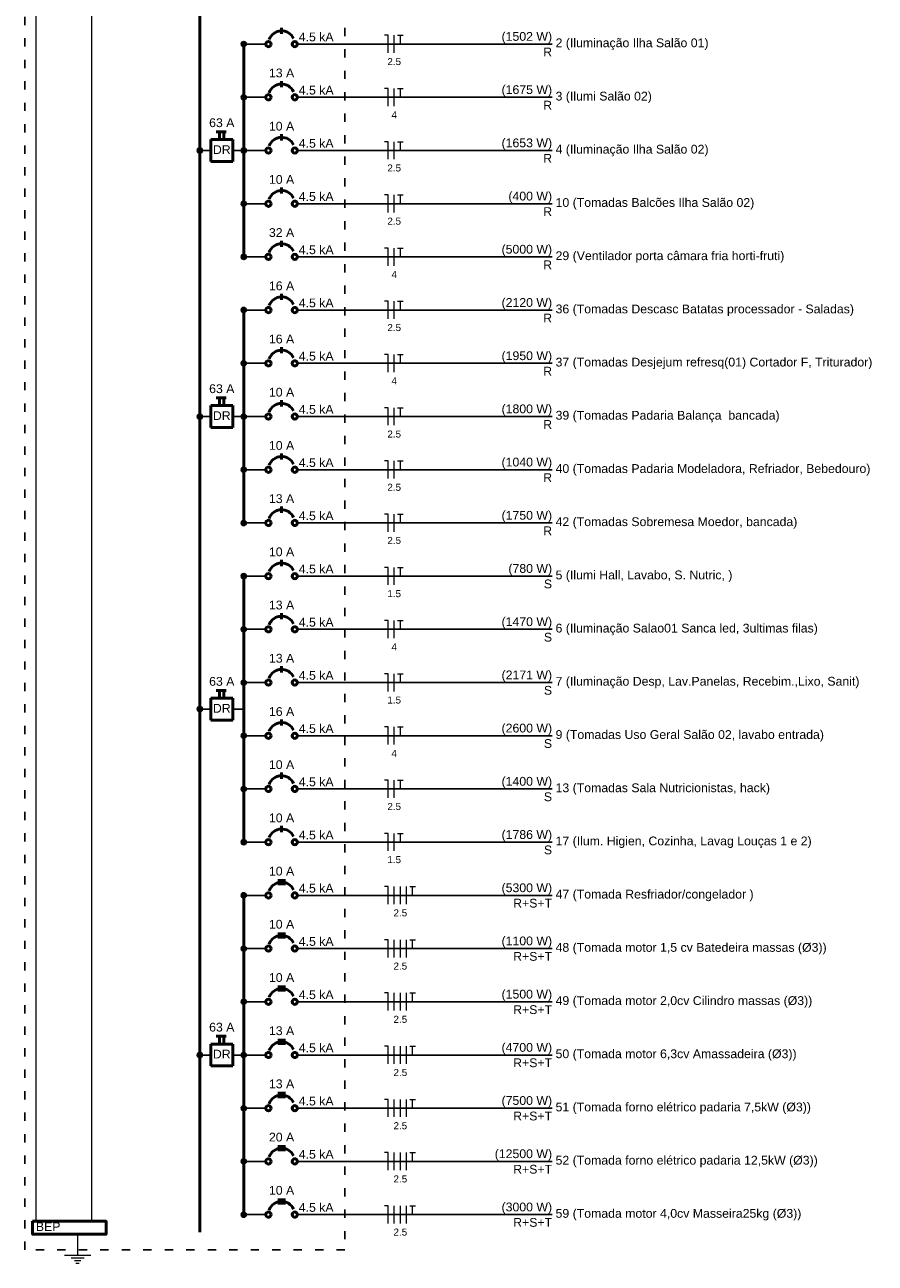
# Model space of a CAD drawing. Header units: millimetres. Extents: x 7 to 269, y 1 to 169.
# Tile 111 of 115: x 167 to 177, y 7 to 22. Entities that reach past the tile are written whole.
import ezdxf

# ---------------------------------------------------------------- set-up
doc = ezdxf.new("R2010")
doc.units = ezdxf.units.MM
doc.header["$MEASUREMENT"] = 0
doc.linetypes.add('DOT2', pattern=[3.175, 0, -3.175])
for name, color, linetype, lineweight in [('Fiação - Marco Polo', 3, 'Continuous', 9), ('Layout 01 - Marco Polo', 152, 'Continuous', 25), ('Layout-02 - Marco Polo', 243, 'Continuous', 50), ('Projeção - Marco Polo', 50, 'Continuous', 25), ('Textos - Marco Polo', 143, 'Continuous', 25)]:
    doc.layers.add(name, color=color, linetype=linetype, lineweight=lineweight)
doc.styles.add('Arial', font='arial.ttf')

msp = doc.modelspace()

# ---------------------------------------------------------------- linework, layer by layer
at = {"layer": 'Fiação - Marco Polo', "ltscale": 0.5}
for p, q in [((168.045, 54.34), (168.045, 7.785)), ((167.373, 34.568), (167.373, 7.785))]:
    msp.add_line(p, q, dxfattribs=at)
at = {"layer": 'Fiação - Marco Polo', "linetype": 'Continuous'}
for p, q in [((171.615, 22.066), (171.572, 22.066)), ((171.615, 21.854), (171.615, 22.066)), ((171.689, 21.854), (171.689, 22.066)), ((171.729, 22.066), (171.797, 22.066)), ((171.763, 21.96), (171.763, 22.066)), ((171.615, 21.425), (171.572, 21.425)), ((171.615, 21.214), (171.615, 21.425)), ((171.689, 21.214), (171.689, 21.425)), ((171.729, 21.425), (171.797, 21.425)), ((171.763, 21.32), (171.763, 21.425)), ((171.615, 20.785), (171.572, 20.785)), ((171.615, 20.573), (171.615, 20.785)), ((171.689, 20.573), (171.689, 20.785)), ((171.729, 20.785), (171.797, 20.785)), ((171.763, 20.679), (171.763, 20.785)), ((171.615, 20.144), (171.572, 20.144)), ((171.615, 19.932), (171.615, 20.144)), ((171.689, 19.932), (171.689, 20.144)), ((171.729, 20.144), (171.797, 20.144)), ((171.763, 20.038), (171.763, 20.144)), ((171.615, 19.503), (171.572, 19.503)), ((171.615, 19.292), (171.615, 19.503)), ((171.689, 19.292), (171.689, 19.503)), ((171.729, 19.503), (171.797, 19.503)), ((171.763, 19.398), (171.763, 19.503)), ((171.615, 18.863), (171.572, 18.863)), ((171.615, 18.651), (171.615, 18.863)), ((171.689, 18.651), (171.689, 18.863)), ((171.729, 18.863), (171.797, 18.863)), ((171.763, 18.757), (171.763, 18.863)), ((171.615, 18.222), (171.572, 18.222)), ((171.615, 18.01), (171.615, 18.222)), ((171.689, 18.01), (171.689, 18.222)), ((171.729, 18.222), (171.797, 18.222)), ((171.763, 18.116), (171.763, 18.222)), ((171.615, 17.581), (171.572, 17.581)), ((171.615, 17.37), (171.615, 17.581)), ((171.689, 17.37), (171.689, 17.581)), ((171.729, 17.581), (171.797, 17.581)), ((171.763, 17.475), (171.763, 17.581)), ((171.615, 16.941), (171.572, 16.941)), ((171.615, 16.729), (171.615, 16.941)), ((171.689, 16.729), (171.689, 16.941)), ((171.729, 16.941), (171.797, 16.941)), ((171.763, 16.835), (171.763, 16.941)), ((171.615, 16.3), (171.572, 16.3)), ((171.615, 16.088), (171.615, 16.3)), ((171.689, 16.088), (171.689, 16.3)), ((171.729, 16.3), (171.797, 16.3)), ((171.763, 16.194), (171.763, 16.3)), ((171.615, 15.659), (171.572, 15.659)), ((171.615, 15.447), (171.615, 15.659)), ((171.689, 15.447), (171.689, 15.659)), ((171.729, 15.659), (171.797, 15.659)), ((171.763, 15.553), (171.763, 15.659)), ((171.615, 15.019), (171.572, 15.019)), ((171.615, 14.807), (171.615, 15.019)), ((171.689, 14.807), (171.689, 15.019)), ((171.729, 15.019), (171.797, 15.019)), ((171.763, 14.913), (171.763, 15.019)), ((171.615, 14.378), (171.572, 14.378)), ((171.615, 14.166), (171.615, 14.378)), ((171.689, 14.166), (171.689, 14.378)), ((171.729, 14.378), (171.797, 14.378)), ((171.763, 14.272), (171.763, 14.378)), ((171.615, 13.737), (171.572, 13.737)), ((171.615, 13.525), (171.615, 13.737)), ((171.689, 13.525), (171.689, 13.737)), ((171.729, 13.737), (171.797, 13.737)), ((171.763, 13.631), (171.763, 13.737)), ((171.615, 13.096), (171.572, 13.096)), ((171.615, 12.885), (171.615, 13.096)), ((171.689, 12.885), (171.689, 13.096)), ((171.729, 13.096), (171.797, 13.096)), ((171.763, 12.991), (171.763, 13.096)), ((171.615, 12.456), (171.572, 12.456)), ((171.615, 12.244), (171.615, 12.456)), ((171.689, 12.244), (171.689, 12.456)), ((171.729, 12.456), (171.797, 12.456)), ((171.763, 12.35), (171.763, 12.456)), ((171.615, 11.815), (171.572, 11.815)), ((171.615, 11.603), (171.615, 11.815)), ((171.689, 11.603), (171.689, 11.815)), ((171.763, 11.603), (171.763, 11.815)), ((171.837, 11.603), (171.837, 11.815)), ((171.877, 11.815), (171.945, 11.815)), ((171.911, 11.709), (171.911, 11.815)), ((171.615, 11.174), (171.572, 11.174)), ((171.615, 10.963), (171.615, 11.174)), ((171.689, 10.963), (171.689, 11.174)), ((171.763, 10.963), (171.763, 11.174)), ((171.837, 10.963), (171.837, 11.174)), ((171.877, 11.174), (171.945, 11.174)), ((171.911, 11.069), (171.911, 11.174)), ((171.615, 10.534), (171.572, 10.534)), ((171.615, 10.322), (171.615, 10.534)), ((171.689, 10.322), (171.689, 10.534)), ((171.763, 10.322), (171.763, 10.534)), ((171.837, 10.322), (171.837, 10.534)), ((171.877, 10.534), (171.945, 10.534)), ((171.911, 10.428), (171.911, 10.534)), ((171.615, 9.893), (171.572, 9.893)), ((171.615, 9.681), (171.615, 9.893)), ((171.689, 9.681), (171.689, 9.893)), ((171.763, 9.681), (171.763, 9.893)), ((171.837, 9.681), (171.837, 9.893)), ((171.877, 9.893), (171.945, 9.893)), ((171.911, 9.787), (171.911, 9.893)), ((171.615, 9.252), (171.572, 9.252)), ((171.615, 9.041), (171.615, 9.252)), ((171.689, 9.041), (171.689, 9.252)), ((171.763, 9.041), (171.763, 9.252)), ((171.837, 9.041), (171.837, 9.252)), ((171.877, 9.252), (171.945, 9.252)), ((171.911, 9.146), (171.911, 9.252)), ((171.615, 8.612), (171.572, 8.612)), ((171.615, 8.4), (171.615, 8.612)), ((171.689, 8.4), (171.689, 8.612)), ((171.763, 8.4), (171.763, 8.612)), ((171.837, 8.4), (171.837, 8.612)), ((171.877, 8.612), (171.945, 8.612)), ((171.911, 8.506), (171.911, 8.612)), ((171.615, 7.971), (171.572, 7.971)), ((171.615, 7.759), (171.615, 7.971)), ((171.689, 7.759), (171.689, 7.971)), ((171.763, 7.759), (171.763, 7.971)), ((171.837, 7.759), (171.837, 7.971)), ((171.877, 7.971), (171.945, 7.971)), ((171.911, 7.865), (171.911, 7.971)), ((167.877, 7.629), (167.877, 7.375)), ((167.718, 7.375), (168.036, 7.375)), ((167.798, 7.343), (167.957, 7.343)), ((167.838, 7.311), (167.917, 7.311)), ((167.857, 7.28), (167.897, 7.28))]:
    msp.add_line(p, q, dxfattribs=at)
at = {"layer": 'Layout 01 - Marco Polo', "linetype": 'Continuous'}
for p, q in [((169.91, 21.96), (170.143, 21.96)), ((170.524, 21.96), (173.59, 21.96)), ((169.91, 21.32), (170.143, 21.32)), ((170.524, 21.32), (173.59, 21.32)), ((169.381, 20.679), (169.481, 20.679)), ((169.745, 20.679), (169.892, 20.679)), ((169.91, 20.679), (170.143, 20.679)), ((170.524, 20.679), (173.59, 20.679)), ((169.91, 20.038), (170.143, 20.038)), ((170.524, 20.038), (173.59, 20.038)), ((169.91, 19.398), (170.143, 19.398)), ((170.524, 19.398), (173.59, 19.398)), ((169.91, 18.757), (170.143, 18.757)), ((170.524, 18.757), (173.59, 18.757)), ((169.91, 18.116), (170.143, 18.116)), ((170.524, 18.116), (173.59, 18.116)), ((169.381, 17.475), (169.481, 17.475)), ((169.745, 17.475), (169.892, 17.475)), ((169.91, 17.475), (170.143, 17.475)), ((170.524, 17.475), (173.59, 17.475)), ((169.91, 16.835), (170.143, 16.835)), ((170.524, 16.835), (173.59, 16.835)), ((169.91, 16.194), (170.143, 16.194)), ((170.524, 16.194), (173.59, 16.194)), ((169.91, 15.553), (170.143, 15.553)), ((170.524, 15.553), (173.59, 15.553)), ((169.91, 14.913), (170.143, 14.913)), ((170.524, 14.913), (173.59, 14.913)), ((169.91, 14.272), (170.143, 14.272)), ((170.524, 14.272), (173.59, 14.272)), ((169.381, 13.952), (169.481, 13.952)), ((169.745, 13.952), (169.892, 13.952)), ((169.91, 13.631), (170.143, 13.631)), ((170.524, 13.631), (173.59, 13.631)), ((169.91, 12.991), (170.143, 12.991)), ((170.524, 12.991), (173.59, 12.991)), ((169.91, 12.35), (170.143, 12.35)), ((170.524, 12.35), (173.59, 12.35)), ((169.91, 11.709), (170.143, 11.709)), ((170.524, 11.709), (173.59, 11.709)), ((169.91, 11.069), (170.143, 11.069)), ((170.524, 11.069), (173.59, 11.069)), ((169.91, 10.428), (170.143, 10.428)), ((170.524, 10.428), (173.59, 10.428)), ((169.381, 9.787), (169.481, 9.787)), ((169.745, 9.787), (169.892, 9.787)), ((169.91, 9.787), (170.143, 9.787)), ((170.524, 9.787), (173.59, 9.787)), ((169.91, 9.146), (170.143, 9.146)), ((170.524, 9.146), (173.59, 9.146)), ((169.91, 8.506), (170.143, 8.506)), ((170.524, 8.506), (173.59, 8.506)), ((169.91, 7.865), (170.143, 7.865)), ((170.524, 7.865), (173.59, 7.865))]:
    msp.add_line(p, q, dxfattribs=at)
at = {"layer": 'Layout 01 - Marco Polo', "linetype": 'Continuous', "const_width": 0.0318}
for points in [[(169.894, 21.96, 1), (169.862, 21.96, 1)], [(169.894, 21.32, 1), (169.862, 21.32, 1)], [(169.364, 20.679, 1), (169.333, 20.679, 1)], [(169.894, 20.679, 1), (169.862, 20.679, 1)], [(169.894, 20.038, 1), (169.862, 20.038, 1)], [(169.894, 19.398, 1), (169.862, 19.398, 1)], [(169.894, 18.757, 1), (169.862, 18.757, 1)], [(169.894, 18.116, 1), (169.862, 18.116, 1)], [(169.364, 17.475, 1), (169.333, 17.475, 1)], [(169.894, 17.475, 1), (169.862, 17.475, 1)], [(169.894, 16.835, 1), (169.862, 16.835, 1)], [(169.894, 16.194, 1), (169.862, 16.194, 1)], [(169.894, 15.553, 1), (169.862, 15.553, 1)], [(169.894, 14.913, 1), (169.862, 14.913, 1)], [(169.894, 14.272, 1), (169.862, 14.272, 1)], [(169.364, 13.952, 1), (169.333, 13.952, 1)], [(169.894, 13.631, 1), (169.862, 13.631, 1)], [(169.894, 12.991, 1), (169.862, 12.991, 1)], [(169.894, 12.35, 1), (169.862, 12.35, 1)], [(169.894, 11.709, 1), (169.862, 11.709, 1)], [(169.894, 11.069, 1), (169.862, 11.069, 1)], [(169.894, 10.428, 1), (169.862, 10.428, 1)], [(169.364, 9.787, 1), (169.333, 9.787, 1)], [(169.894, 9.787, 1), (169.862, 9.787, 1)], [(169.894, 9.146, 1), (169.862, 9.146, 1)], [(169.894, 8.506, 1), (169.862, 8.506, 1)], [(169.894, 7.865, 1), (169.862, 7.865, 1)]]:
    msp.add_lwpolyline(points, format="xyb", close=True, dxfattribs=at)
at = {"layer": 'Layout 01 - Marco Polo', "linetype": 'Continuous'}
for centre in [(169.878, 21.96), (169.878, 21.32), (169.349, 20.679), (169.878, 20.679), (169.878, 20.038), (169.878, 19.398), (169.878, 18.757), (169.878, 18.116), (169.349, 17.475), (169.878, 17.475), (169.878, 16.835), (169.878, 16.194), (169.878, 15.553), (169.878, 14.913), (169.878, 14.272), (169.349, 13.952), (169.878, 13.631), (169.878, 12.991), (169.878, 12.35), (169.878, 11.709), (169.878, 11.069), (169.878, 10.428), (169.349, 9.787), (169.878, 9.787), (169.878, 9.146), (169.878, 8.506), (169.878, 7.865)]:
    msp.add_circle(centre, 0.0318, dxfattribs=at)
at = {"layer": 'Layout-02 - Marco Polo', "linetype": 'Continuous'}
for p, q in [((169.349, 54.4), (169.349, 7.653)), ((170.333, 22.082), (170.333, 22.156)), ((169.878, 19.398), (169.878, 21.96)), ((170.333, 21.441), (170.333, 21.515)), ((169.547, 20.904), (169.666, 20.904)), ((169.587, 20.811), (169.587, 20.904)), ((169.639, 20.811), (169.639, 20.904)), ((169.481, 20.811), (169.481, 20.547)), ((169.745, 20.811), (169.481, 20.811)), ((169.745, 20.811), (169.745, 20.547)), ((170.333, 20.801), (170.333, 20.875)), ((169.745, 20.547), (169.481, 20.547)), ((170.333, 20.16), (170.333, 20.234)), ((170.333, 19.519), (170.333, 19.593)), ((170.333, 18.879), (170.333, 18.953)), ((169.878, 16.194), (169.878, 18.757)), ((170.333, 18.238), (170.333, 18.312)), ((169.481, 17.608), (169.481, 17.343)), ((169.745, 17.608), (169.481, 17.608)), ((169.547, 17.7), (169.666, 17.7)), ((169.587, 17.608), (169.587, 17.7)), ((169.639, 17.608), (169.639, 17.7)), ((169.745, 17.608), (169.745, 17.343)), ((170.333, 17.597), (170.333, 17.671)), ((169.745, 17.343), (169.481, 17.343)), ((170.333, 16.956), (170.333, 17.031)), ((170.333, 16.316), (170.333, 16.39)), ((170.333, 15.675), (170.333, 15.749)), ((169.878, 12.35), (169.878, 15.553)), ((170.333, 15.034), (170.333, 15.109)), ((170.333, 14.394), (170.333, 14.468)), ((169.547, 14.177), (169.666, 14.177)), ((169.587, 14.084), (169.587, 14.177)), ((169.639, 14.084), (169.639, 14.177)), ((169.481, 14.084), (169.481, 13.819)), ((169.745, 14.084), (169.481, 14.084)), ((169.745, 14.084), (169.745, 13.819)), ((169.745, 13.819), (169.481, 13.819)), ((170.333, 13.753), (170.333, 13.827)), ((170.333, 13.112), (170.333, 13.187)), ((170.333, 12.472), (170.333, 12.546)), ((170.302, 11.831), (170.302, 11.905)), ((170.333, 11.831), (170.333, 11.905)), ((170.365, 11.831), (170.365, 11.905)), ((169.878, 7.865), (169.878, 11.709)), ((170.302, 11.19), (170.302, 11.264)), ((170.333, 11.19), (170.333, 11.264)), ((170.365, 11.19), (170.365, 11.264)), ((170.302, 10.55), (170.302, 10.624)), ((170.333, 10.55), (170.333, 10.624)), ((170.365, 10.55), (170.365, 10.624)), ((169.547, 10.012), (169.666, 10.012)), ((169.587, 9.919), (169.587, 10.012)), ((169.639, 9.919), (169.639, 10.012)), ((169.481, 9.919), (169.481, 9.655)), ((169.745, 9.919), (169.481, 9.919)), ((169.745, 9.919), (169.745, 9.655)), ((170.302, 9.909), (170.302, 9.983)), ((170.333, 9.909), (170.333, 9.983)), ((170.365, 9.909), (170.365, 9.983)), ((169.745, 9.655), (169.481, 9.655)), ((170.302, 9.268), (170.302, 9.342)), ((170.333, 9.268), (170.333, 9.342)), ((170.365, 9.268), (170.365, 9.342)), ((170.302, 8.628), (170.302, 8.702)), ((170.333, 8.628), (170.333, 8.702)), ((170.365, 8.628), (170.365, 8.702)), ((170.302, 7.987), (170.302, 8.061)), ((170.333, 7.987), (170.333, 8.061)), ((170.365, 7.987), (170.365, 8.061))]:
    msp.add_line(p, q, dxfattribs=at)
at = {"layer": 'Layout-02 - Marco Polo', "ltscale": 0.5}
msp.add_lwpolyline([(167.336, 7.785), (168.221, 7.785), (168.221, 7.629), (167.336, 7.629)], close=True, dxfattribs=at)
at = {"layer": 'Layout-02 - Marco Polo', "linetype": 'Continuous'}
for centre in [(170.174, 21.96), (170.492, 21.96), (170.174, 21.32), (170.492, 21.32), (170.174, 20.679), (170.492, 20.679), (170.174, 20.038), (170.492, 20.038), (170.174, 19.398), (170.492, 19.398), (170.174, 18.757), (170.492, 18.757), (170.174, 18.116), (170.492, 18.116), (170.174, 17.475), (170.492, 17.475), (170.174, 16.835), (170.492, 16.835), (170.174, 16.194), (170.492, 16.194), (170.174, 15.553), (170.492, 15.553), (170.174, 14.913), (170.492, 14.913), (170.174, 14.272), (170.492, 14.272), (170.174, 13.631), (170.492, 13.631), (170.174, 12.991), (170.492, 12.991), (170.174, 12.35), (170.492, 12.35), (170.174, 11.709), (170.492, 11.709), (170.174, 11.069), (170.492, 11.069), (170.174, 10.428), (170.492, 10.428), (170.174, 9.787), (170.492, 9.787), (170.174, 9.146), (170.492, 9.146), (170.174, 8.506), (170.492, 8.506), (170.174, 7.865), (170.492, 7.865)]:
    msp.add_circle(centre, 0.0318, dxfattribs=at)
for centre in [(170.333, 21.96), (170.333, 21.32), (170.333, 20.679), (170.333, 20.038), (170.333, 19.398), (170.333, 18.757), (170.333, 18.116), (170.333, 17.475), (170.333, 16.835), (170.333, 16.194), (170.333, 15.553), (170.333, 14.913), (170.333, 14.272), (170.333, 13.631), (170.333, 12.991), (170.333, 12.35), (170.333, 11.709), (170.333, 11.069), (170.333, 10.428), (170.333, 9.787), (170.333, 9.146), (170.333, 8.506), (170.333, 7.865)]:
    msp.add_arc(centre, 0.159, 25, 160, dxfattribs=at)
at = {"layer": 'Projeção - Marco Polo', "linetype": 'DOT2', "ltscale": 0.05}
msp.add_lwpolyline([(167.241, 7.441), (167.241, 54.76), (171.096, 54.76), (171.096, 7.441), (167.241, 7.441)], close=True, dxfattribs=at)

# ---------------------------------------------------------------- texts
at = {"layer": 'Layout-02 - Marco Polo', "char_height": 0.1059, "width": 0.25416, "attachment_point": 8, "line_spacing_factor": 0.798, "style": 'Arial'}
for insert in [(169.613, 20.636), (169.613, 17.433), (169.613, 13.909), (169.613, 9.745)]:
    msp.add_mtext('DR', dxfattribs=dict(at, insert=insert))
at = {"layer": 'Textos - Marco Polo', "style": 'Arial'}
msp.add_text('BEP', height=0.1059, dxfattribs=at).set_placement((167.375, 7.667))
at = {"layer": 'Textos - Marco Polo', "line_spacing_factor": 0.798, "style": 'Arial'}
for s, insert, char_height, width, attachment_point in [('4.5 kA', (170.54, 21.992), 0.1059, 0.76248, 7), ('(1502 W)', (173.59, 21.968), 0.1059, 1.01664, 9), ('R', (173.59, 21.812), 0.106, 0.12708, 9), ('2 (Iluminação Ilha Salão 01)', (173.632, 21.89), 0.1059, 3.55824, 7), ('2.5', (171.689, 21.706), 0.0847, 0.30499, 8), ('13 A', (170.333, 21.558), 0.1059, 0.50832, 8), ('4.5 kA', (170.54, 21.351), 0.1059, 0.76248, 7), ('(1675 W)', (173.59, 21.327), 0.1059, 1.01664, 9), ('3 (Ilumi Salão 02)', (173.632, 21.249), 0.1059, 2.28744, 7), ('R', (173.59, 21.171), 0.106, 0.12708, 9), ('63 A', (169.613, 20.959), 0.1059, 0.50832, 8), ('10 A', (170.333, 20.917), 0.1059, 0.50832, 8), ('4', (171.689, 21.065), 0.0847, 0.10166, 8), ('4.5 kA', (170.54, 20.711), 0.1059, 0.76248, 7), ('(1653 W)', (173.59, 20.686), 0.1059, 1.01664, 9), ('4 (Iluminação Ilha Salão 02)', (173.632, 20.609), 0.1059, 3.55824, 7), ('R', (173.59, 20.531), 0.106, 0.12708, 9), ('2.5', (171.689, 20.425), 0.0847, 0.30499, 8), ('10 A', (170.333, 20.276), 0.1059, 0.50832, 8), ('4.5 kA', (170.54, 20.07), 0.1059, 0.76248, 7), ('(400 W)', (173.59, 20.045), 0.1059, 0.88956, 9), ('R', (173.59, 19.89), 0.106, 0.12708, 9), ('10 (Tomadas Balcões Ilha Salão 02)', (173.632, 19.968), 0.1059, 4.32072, 7), ('2.5', (171.689, 19.784), 0.0847, 0.30499, 8), ('32 A', (170.333, 19.636), 0.1059, 0.50832, 8), ('4.5 kA', (170.54, 19.429), 0.1059, 0.76248, 7), ('(5000 W)', (173.59, 19.405), 0.1059, 1.01664, 9), ('R', (173.59, 19.249), 0.106, 0.12708, 9), ('29 (Ventilador porta câmara fria horti-fruti)', (173.632, 19.327), 0.1059, 5.7186, 7), ('4', (171.689, 19.143), 0.0847, 0.10166, 8), ('16 A', (170.333, 18.995), 0.1059, 0.50832, 8), ('4.5 kA', (170.54, 18.789), 0.1059, 0.76248, 7), ('(2120 W)', (173.59, 18.764), 0.1059, 1.01664, 9), ('36 (Tomadas Descasc Batatas processador - Saladas)', (173.632, 18.686), 0.1059, 6.354, 7), ('R', (173.59, 18.608), 0.106, 0.12708, 9), ('16 A', (170.333, 18.354), 0.1059, 0.50832, 8), ('2.5', (171.689, 18.503), 0.0847, 0.30499, 8), ('4.5 kA', (170.54, 18.148), 0.1059, 0.76248, 7), ('(1950 W)', (173.59, 18.123), 0.1059, 1.01664, 9), ('37 (Tomadas Desjejum refresq(01) Cortador F, Triturador)', (173.632, 18.046), 0.1059, 7.11648, 7), ('R', (173.59, 17.968), 0.106, 0.12708, 9), ('63 A', (169.613, 17.756), 0.1059, 0.50832, 8), ('4', (171.689, 17.862), 0.0847, 0.10166, 8), ('10 A', (170.333, 17.714), 0.1059, 0.50832, 8), ('4.5 kA', (170.54, 17.507), 0.1059, 0.76248, 7), ('(1800 W)', (173.59, 17.483), 0.1059, 1.01664, 9), ('R', (173.59, 17.327), 0.106, 0.12708, 9), ('39 (Tomadas Padaria Balança  bancada)', (173.632, 17.405), 0.1059, 4.70196, 7), ('2.5', (171.689, 17.221), 0.0847, 0.30499, 8), ('10 A', (170.333, 17.073), 0.1059, 0.50832, 8), ('4.5 kA', (170.54, 16.866), 0.1059, 0.76248, 7), ('(1040 W)', (173.59, 16.842), 0.1059, 1.01664, 9), ('40 (Tomadas Padaria Modeladora, Refriador, Bebedouro)', (173.632, 16.764), 0.1059, 6.73524, 7), ('R', (173.59, 16.686), 0.106, 0.12708, 9), ('13 A', (170.333, 16.432), 0.1059, 0.50832, 8), ('2.5', (171.689, 16.58), 0.0847, 0.30499, 8), ('4.5 kA', (170.54, 16.226), 0.1059, 0.76248, 7), ('(1750 W)', (173.59, 16.201), 0.1059, 1.01664, 9), ('42 (Tomadas Sobremesa Moedor, bancada)', (173.632, 16.124), 0.1059, 4.82904, 7), ('R', (173.59, 16.046), 0.106, 0.12708, 9), ('2.5', (171.689, 15.94), 0.0847, 0.30499, 8), ('10 A', (170.333, 15.792), 0.1059, 0.50832, 8), ('4.5 kA', (170.54, 15.585), 0.1059, 0.76248, 7), ('(780 W)', (173.59, 15.561), 0.1059, 0.88956, 9), ('S', (173.59, 15.405), 0.106, 0.12708, 9), ('5 (Ilumi Hall, Lavabo, S. Nutric, )', (173.632, 15.483), 0.1059, 4.4478, 7), ('1.5', (171.689, 15.299), 0.0847, 0.30499, 8), ('13 A', (170.333, 15.151), 0.1059, 0.50832, 8), ('4.5 kA', (170.54, 14.944), 0.1059, 0.76248, 7), ('(1470 W)', (173.59, 14.92), 0.1059, 1.01664, 9), ('6 (Iluminação Salao01 Sanca led, 3ultimas filas)', (173.632, 14.842), 0.1059, 6.09984, 7), ('4', (171.689, 14.658), 0.0847, 0.10166, 8), ('S', (173.59, 14.764), 0.106, 0.12708, 9), ('13 A', (170.333, 14.51), 0.1059, 0.50832, 8), ('63 A', (169.613, 14.232), 0.1059, 0.50832, 8), ('4.5 kA', (170.54, 14.304), 0.1059, 0.76248, 7), ('(2171 W)', (173.59, 14.279), 0.1059, 1.01664, 9), ('7 (Iluminação Desp, Lav.Panelas, Recebim.,Lixo, Sanit)', (173.632, 14.202), 0.1059, 6.86232, 7), ('S', (173.59, 14.124), 0.106, 0.12708, 9), ('1.5', (171.689, 14.018), 0.0847, 0.30499, 8), ('16 A', (170.333, 13.869), 0.1059, 0.50832, 8), ('4.5 kA', (170.54, 13.663), 0.1059, 0.76248, 7), ('(2600 W)', (173.59, 13.639), 0.1059, 1.01664, 9), ('S', (173.59, 13.483), 0.106, 0.12708, 9), ('9 (Tomadas Uso Geral Salão 02, lavabo entrada)', (173.632, 13.561), 0.1059, 5.84568, 7), ('4', (171.689, 13.377), 0.0847, 0.10166, 8), ('10 A', (170.333, 13.229), 0.1059, 0.50832, 8), ('4.5 kA', (170.54, 13.022), 0.1059, 0.76248, 7), ('(1400 W)', (173.59, 12.998), 0.1059, 1.01664, 9), ('S', (173.59, 12.842), 0.106, 0.12708, 9), ('13 (Tomadas Sala Nutricionistas, hack)', (173.632, 12.92), 0.1059, 4.82904, 7), ('2.5', (171.689, 12.736), 0.0847, 0.30499, 8), ('10 A', (170.333, 12.588), 0.1059, 0.50832, 8), ('4.5 kA', (170.54, 12.382), 0.1059, 0.76248, 7), ('(1786 W)', (173.59, 12.357), 0.1059, 1.01664, 9), ('17 (Ilum. Higien, Cozinha, Lavag Louças 1 e 2)', (173.632, 12.279), 0.1059, 5.84568, 7), ('S', (173.59, 12.202), 0.106, 0.12708, 9), ('10 A', (170.333, 11.947), 0.1059, 0.50832, 8), ('1.5', (171.689, 12.096), 0.0847, 0.30499, 8), ('4.5 kA', (170.54, 11.741), 0.1059, 0.76248, 7), ('(5300 W)', (173.59, 11.716), 0.1059, 1.01664, 9), ('47 (Tomada Resfriador/congelador )', (173.632, 11.639), 0.1059, 4.32072, 7), ('R+S+T', (173.59, 11.561), 0.1059, 0.6354, 9), ('2.5', (171.763, 11.455), 0.0847, 0.30499, 8), ('10 A', (170.333, 11.307), 0.1059, 0.50832, 8), ('4.5 kA', (170.54, 11.1), 0.1059, 0.76248, 7), ('(1100 W)', (173.59, 11.076), 0.1059, 1.01664, 9), ('R+S+T', (173.59, 10.92), 0.1059, 0.6354, 9), ('48 (Tomada motor 1,5 cv Batedeira massas (%%c3))', (173.632, 10.998), 0.1059, 5.84568, 7), ('2.5', (171.763, 10.814), 0.0847, 0.30499, 8), ('10 A', (170.333, 10.666), 0.1059, 0.50832, 8), ('4.5 kA', (170.54, 10.459), 0.1059, 0.76248, 7), ('(1500 W)', (173.59, 10.435), 0.1059, 1.01664, 9), ('49 (Tomada motor 2,0cv Cilindro massas (%%c3))', (173.632, 10.357), 0.1059, 5.59152, 7), ('R+S+T', (173.59, 10.279), 0.1059, 0.6354, 9), ('63 A', (169.613, 10.068), 0.1059, 0.50832, 8), ('13 A', (170.333, 10.025), 0.1059, 0.50832, 8), ('2.5', (171.763, 10.173), 0.0847, 0.30499, 8), ('4.5 kA', (170.54, 9.819), 0.1059, 0.76248, 7), ('(4700 W)', (173.59, 9.794), 0.1059, 1.01664, 9), ('50 (Tomada motor 6,3cv Amassadeira (%%c3))', (173.632, 9.717), 0.1059, 5.0832, 7), ('R+S+T', (173.59, 9.639), 0.1059, 0.6354, 9), ('2.5', (171.763, 9.533), 0.0847, 0.30499, 8), ('13 A', (170.333, 9.385), 0.1059, 0.50832, 8), ('4.5 kA', (170.54, 9.178), 0.1059, 0.76248, 7), ('(7500 W)', (173.59, 9.154), 0.1059, 1.01664, 9), ('R+S+T', (173.59, 8.998), 0.1059, 0.6354, 9), ('51 (Tomada forno elétrico padaria 7,5kW (%%c3))', (173.632, 9.076), 0.1059, 5.7186, 7), ('2.5', (171.763, 8.892), 0.0847, 0.30499, 8), ('20 A', (170.333, 8.744), 0.1059, 0.50832, 8), ('4.5 kA', (170.54, 8.537), 0.1059, 0.76248, 7), ('(12500 W)', (173.59, 8.513), 0.1059, 1.14372, 9), ('52 (Tomada forno elétrico padaria 12,5kW (%%c3))', (173.632, 8.435), 0.1059, 5.84568, 7), ('2.5', (171.763, 8.251), 0.0847, 0.30499, 8), ('R+S+T', (173.59, 8.357), 0.1059, 0.6354, 9), ('10 A', (170.333, 8.103), 0.1059, 0.50832, 8), ('4.5 kA', (170.54, 7.897), 0.1059, 0.76248, 7), ('(3000 W)', (173.59, 7.872), 0.1059, 1.01664, 9), ('59 (Tomada motor 4,0cv Masseira25kg (%%c3))', (173.632, 7.795), 0.1059, 5.21028, 7), ('R+S+T', (173.59, 7.717), 0.1059, 0.6354, 9), ('2.5', (171.763, 7.611), 0.0847, 0.30499, 8)]:
    msp.add_mtext(s, dxfattribs=dict(at, insert=insert, char_height=char_height, width=width, attachment_point=attachment_point))

doc.saveas('drawing.dxf')
